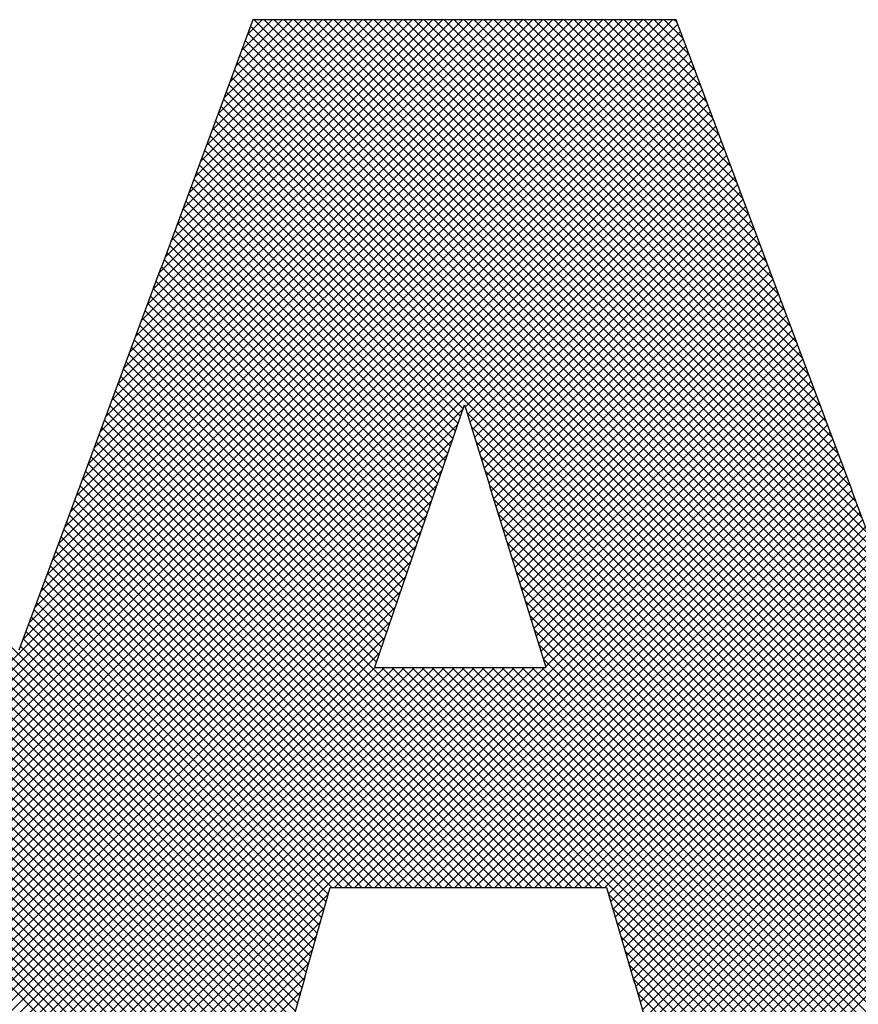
# Model space of a CAD drawing. Extents: x 0 to 34, y 0 to 22.
# Tile 9 of 20: x 29.531 to 29.902, y 3.257 to 3.692. Entities that reach past the tile are written whole.
import ezdxf
from ezdxf.enums import TextEntityAlignment as Align

# ---------------------------------------------------------------- set-up
doc = ezdxf.new("R2010")
doc.units = 0
doc.header["$LTSCALE"] = 0.25
doc.header["$MEASUREMENT"] = 0
for name, color, linetype in [('DIM', 7, 'CONTINUOUS'), ('FORMAT', 6, 'CONTINUOUS'), ('LOGO_HI', 11, 'CONTINUOUS')]:
    doc.layers.add(name, color=color, linetype=linetype)
doc.styles.add('RD25', font='ROMAND.shx', dxfattribs={"height": 0.25})
doc.styles.add('ROMAND', font='ROMAND.SHX')
doc.styles.add('RS10', font='ROMANS.shx', dxfattribs={"height": 0.1})

# ---------------------------------------------------------------- blocks, each defined once
blk = doc.blocks.new('FORMAT')
at = {"layer": 'LOGO_HI'}
for p, q in [((-0.59801, 0.75386), (-1.04801, 1.20387)), ((-0.79174, 0.75386), (-0.34174, 1.20387)), ((-0.78732, 0.75386), (-0.33732, 1.20387)), ((-0.7829, 0.75386), (-0.3329, 1.20387)), ((-0.77848, 0.75386), (-0.3305, 1.20185)), ((-0.61983, 0.9302), (-0.34615, 1.20387)), ((-0.61722, 0.93722), (-0.35057, 1.20387)), ((-0.61462, 0.94424), (-0.35499, 1.20387)), ((-0.61202, 0.95126), (-0.35941, 1.20387)), ((-0.60942, 0.95828), (-0.36383, 1.20387)), ((-0.60682, 0.9653), (-0.36825, 1.20387)), ((-0.60422, 0.97232), (-0.37267, 1.20387)), ((-0.60162, 0.97934), (-0.37709, 1.20387)), ((-0.59901, 0.98636), (-0.38151, 1.20387)), ((-0.59641, 0.99338), (-0.38593, 1.20387)), ((-0.59371, 1.00051), (-0.39035, 1.20387)), ((-0.59111, 1.00753), (-0.39477, 1.20387)), ((-0.58851, 1.01455), (-0.39919, 1.20387)), ((-0.58591, 1.02157), (-0.40361, 1.20387)), ((-0.58331, 1.02859), (-0.40803, 1.20387)), ((-0.58071, 1.03561), (-0.41245, 1.20387)), ((-0.57811, 1.04263), (-0.41687, 1.20387)), ((-0.57551, 1.04965), (-0.42128, 1.20387)), ((-0.57291, 1.05667), (-0.4257, 1.20387)), ((-0.57031, 1.06369), (-0.43012, 1.20387)), ((-0.56771, 1.07071), (-0.43454, 1.20387)), ((-0.56511, 1.07773), (-0.43896, 1.20387)), ((-0.5625, 1.08474), (-0.44338, 1.20387)), ((-0.5599, 1.09176), (-0.4478, 1.20387)), ((-0.55708, 1.09901), (-0.45222, 1.20387)), ((-0.55448, 1.10602), (-0.45664, 1.20387)), ((-0.55189, 1.11304), (-0.46106, 1.20387)), ((-0.54929, 1.12005), (-0.46548, 1.20387)), ((-0.5467, 1.12707), (-0.4699, 1.20387)), ((-0.5441, 1.13408), (-0.47432, 1.20387)), ((-0.54151, 1.1411), (-0.47874, 1.20387)), ((-0.53891, 1.14811), (-0.48316, 1.20387)), ((-0.53632, 1.15513), (-0.48758, 1.20387)), ((-0.53372, 1.16214), (-0.492, 1.20387)), ((-0.53113, 1.16916), (-0.49641, 1.20387)), ((-0.52853, 1.17617), (-0.50083, 1.20387)), ((-0.52594, 1.18318), (-0.50525, 1.20387)), ((-0.52334, 1.1902), (-0.50967, 1.20387)), ((-0.52075, 1.19721), (-0.51409, 1.20387)), ((-0.07209, 0.75386), (-0.51932, 1.20108)), ((-0.22008, 0.90626), (-0.51768, 1.20387)), ((-0.22272, 0.91332), (-0.51326, 1.20387)), ((-0.22502, 0.92005), (-0.50884, 1.20387)), ((-0.22769, 0.92713), (-0.50442, 1.20387)), ((-0.23035, 0.93421), (-0.5, 1.20387)), ((-0.23302, 0.9413), (-0.49558, 1.20387)), ((-0.23568, 0.94838), (-0.49116, 1.20387)), ((-0.23835, 0.95547), (-0.48675, 1.20387)), ((-0.24101, 0.96255), (-0.48233, 1.20387)), ((-0.24367, 0.96964), (-0.47791, 1.20387)), ((-0.24634, 0.97672), (-0.47349, 1.20387)), ((-0.249, 0.9838), (-0.46907, 1.20387)), ((-0.25167, 0.99089), (-0.46465, 1.20387)), ((-0.25426, 0.9979), (-0.46023, 1.20387)), ((-0.2569, 1.00495), (-0.45581, 1.20387)), ((-0.25954, 1.01201), (-0.45139, 1.20387)), ((-0.26218, 1.01907), (-0.44697, 1.20387)), ((-0.26482, 1.02613), (-0.44255, 1.20387)), ((-0.26746, 1.03319), (-0.43813, 1.20387)), ((-0.2701, 1.04025), (-0.43371, 1.20387)), ((-0.27274, 1.04731), (-0.42929, 1.20387)), ((-0.27538, 1.05437), (-0.42487, 1.20387)), ((-0.27802, 1.06143), (-0.42045, 1.20387)), ((-0.28066, 1.06849), (-0.41603, 1.20387)), ((-0.2833, 1.07555), (-0.41162, 1.20387)), ((-0.28594, 1.08261), (-0.4072, 1.20387)), ((-0.28858, 1.08967), (-0.40278, 1.20387)), ((-0.29118, 1.09669), (-0.39836, 1.20387)), ((-0.29382, 1.10375), (-0.39394, 1.20387)), ((-0.29646, 1.11081), (-0.38952, 1.20387)), ((-0.2991, 1.11787), (-0.3851, 1.20387)), ((-0.30174, 1.12492), (-0.38068, 1.20387)), ((-0.30438, 1.13198), (-0.37626, 1.20387)), ((-0.30702, 1.13904), (-0.37184, 1.20387)), ((-0.30965, 1.1461), (-0.36742, 1.20387)), ((-0.31229, 1.15316), (-0.363, 1.20387)), ((-0.31493, 1.16022), (-0.35858, 1.20387)), ((-0.31757, 1.16728), (-0.35416, 1.20387)), ((-0.32021, 1.17434), (-0.34974, 1.20387)), ((-0.32285, 1.18139), (-0.34532, 1.20387)), ((-0.32549, 1.18845), (-0.3409, 1.20387)), ((-0.32813, 1.19551), (-0.33649, 1.20387)), ((-0.33077, 1.20257), (-0.33207, 1.20387)), ((-0.60242, 0.75386), (-1.04845, 1.19988)), ((-0.77406, 0.75386), (-0.3293, 1.19863)), ((-0.07651, 0.75386), (-0.52051, 1.19786)), ((-0.76964, 0.75386), (-0.32809, 1.19541)), ((-0.76523, 0.75386), (-0.32689, 1.1922)), ((-0.08093, 0.75386), (-0.5217, 1.19463)), ((-0.76081, 0.75386), (-0.32569, 1.18898)), ((-0.08977, 0.75386), (-0.52409, 1.18818)), ((-0.08535, 0.75386), (-0.5229, 1.1914)), ((-0.75639, 0.75386), (-0.32448, 1.18576)), ((-0.09419, 0.75386), (-0.52528, 1.18495)), ((-0.75197, 0.75386), (-0.32328, 1.18255)), ((-0.74755, 0.75386), (-0.32208, 1.17933)), ((-0.09861, 0.75386), (-0.52648, 1.18173)), ((-0.74313, 0.75386), (-0.32088, 1.17611)), ((-0.10745, 0.75386), (-0.52886, 1.17527)), ((-0.10303, 0.75386), (-0.52767, 1.1785)), ((-0.73871, 0.75386), (-0.31967, 1.1729)), ((-0.11187, 0.75386), (-0.53006, 1.17205)), ((-0.73429, 0.75386), (-0.31847, 1.16968)), ((-0.72987, 0.75386), (-0.31727, 1.16646)), ((-0.11629, 0.75386), (-0.53125, 1.16882)), ((-0.72545, 0.75386), (-0.31607, 1.16325)), ((-0.12513, 0.75386), (-0.53364, 1.16237)), ((-0.12071, 0.75386), (-0.53244, 1.1656)), ((-0.72103, 0.75386), (-0.31486, 1.16003)), ((-0.12955, 0.75386), (-0.53483, 1.15914)), ((-0.71661, 0.75386), (-0.31366, 1.15681)), ((-0.71219, 0.75386), (-0.31246, 1.1536)), ((-0.13397, 0.75386), (-0.53602, 1.15592)), ((-0.70777, 0.75386), (-0.31125, 1.15038)), ((-0.14281, 0.75386), (-0.53841, 1.14947)), ((-0.13839, 0.75386), (-0.53722, 1.15269)), ((-0.42536, 1.03199), (-0.5396, 1.14624)), ((-0.42447, 1.03274), (-0.31005, 1.14716)), ((-0.4276, 1.0254), (-0.54199, 1.13979)), ((-0.42648, 1.02869), (-0.5408, 1.14302)), ((-0.42342, 1.02938), (-0.30885, 1.14395)), ((-0.42237, 1.02601), (-0.30765, 1.14073)), ((-0.42872, 1.0221), (-0.54318, 1.13656)), ((-0.42132, 1.02264), (-0.30644, 1.13751)), ((-0.42984, 1.0188), (-0.54438, 1.13334)), ((-0.42026, 1.01927), (-0.30524, 1.1343)), ((-0.41921, 1.01591), (-0.30404, 1.13108)), ((-0.43208, 1.0122), (-0.54677, 1.12689)), ((-0.43096, 1.0155), (-0.54557, 1.13011)), ((-0.41816, 1.01254), (-0.30284, 1.12786)), ((-0.4332, 1.0089), (-0.54796, 1.12366)), ((-0.41711, 1.00917), (-0.30163, 1.12465)), ((-0.43432, 1.0056), (-0.54915, 1.12043)), ((-0.41606, 1.0058), (-0.30043, 1.12143)), ((-0.415, 1.00244), (-0.29923, 1.11821)), ((-0.43656, 0.999), (-0.55154, 1.11398)), ((-0.43544, 1.0023), (-0.55035, 1.11721)), ((-0.41395, 0.99907), (-0.29802, 1.115)), ((-0.43773, 0.99576), (-0.55273, 1.11076)), ((-0.41301, 0.99559), (-0.29682, 1.11178)), ((-0.43886, 0.99246), (-0.55393, 1.10753)), ((-0.41197, 0.99222), (-0.29562, 1.10856)), ((-0.41092, 0.98884), (-0.29442, 1.10535)), ((-0.44111, 0.98588), (-0.55631, 1.10108)), ((-0.43999, 0.98917), (-0.55512, 1.1043)), ((-0.40987, 0.98547), (-0.29321, 1.10213)), ((-0.49175, 0.79345), (-0.79673, 1.09843)), ((-0.44224, 0.98258), (-0.55751, 1.09785)), ((-0.40883, 0.9821), (-0.29201, 1.09891)), ((-0.49272, 0.79), (-0.79673, 1.09401)), ((-0.44336, 0.97929), (-0.5587, 1.09463)), ((-0.40778, 0.97873), (-0.29081, 1.0957)), ((-0.40673, 0.97535), (-0.28962, 1.09246)), ((-0.49369, 0.78655), (-0.79673, 1.08959)), ((-0.44562, 0.9727), (-0.56119, 1.08828)), ((-0.44449, 0.976), (-0.56, 1.09151)), ((-0.40569, 0.97198), (-0.28842, 1.08925)), ((-0.49466, 0.7831), (-0.79673, 1.08517)), ((-0.44674, 0.96941), (-0.56239, 1.08506)), ((-0.40464, 0.96861), (-0.28722, 1.08603)), ((-0.49554, 0.77956), (-0.79673, 1.08075)), ((-0.44787, 0.96612), (-0.56358, 1.08183)), ((-0.40359, 0.96523), (-0.28601, 1.08281)), ((-0.40255, 0.96186), (-0.28481, 1.0796)), ((-0.49652, 0.77612), (-0.79673, 1.07633)), ((-0.45012, 0.95953), (-0.56597, 1.07538)), ((-0.449, 0.96282), (-0.56478, 1.07861)), ((-0.4015, 0.95849), (-0.28361, 1.07638)), ((-0.49749, 0.77267), (-0.79673, 1.07191)), ((-0.45125, 0.95624), (-0.56717, 1.07216)), ((-0.40045, 0.95512), (-0.2824, 1.07316)), ((-0.49847, 0.76923), (-0.79673, 1.06749)), ((-0.45237, 0.95295), (-0.56836, 1.06893)), ((-0.39941, 0.95174), (-0.2812, 1.06995)), ((-0.39836, 0.94837), (-0.28, 1.06673)), ((-0.34711, 0.76981), (-0.0493, 1.06762)), ((-0.49944, 0.76579), (-0.79673, 1.06307)), ((-0.45463, 0.94636), (-0.57075, 1.06248)), ((-0.4535, 0.94965), (-0.56956, 1.06571)), ((-0.39731, 0.945), (-0.2788, 1.06351)), ((-0.34612, 0.76638), (-0.0493, 1.0632)), ((-0.50042, 0.76234), (-0.79673, 1.05865)), ((-0.45575, 0.94307), (-0.57195, 1.05926)), ((-0.39627, 0.94162), (-0.27759, 1.0603)), ((-0.39522, 0.93825), (-0.27639, 1.05708)), ((-0.34513, 0.76295), (-0.0493, 1.05878)), ((-0.5014, 0.7589), (-0.79673, 1.05423)), ((-0.45801, 0.93648), (-0.57434, 1.05281)), ((-0.45688, 0.93977), (-0.57314, 1.05603)), ((-0.39417, 0.93488), (-0.27519, 1.05386)), ((-0.34413, 0.75953), (-0.0493, 1.05436)), ((-0.50237, 0.75546), (-0.79673, 1.04981)), ((-0.45913, 0.93319), (-0.57553, 1.04958)), ((-0.39313, 0.93151), (-0.27398, 1.05065)), ((-0.34314, 0.7561), (-0.0493, 1.04994)), ((-0.59359, 0.75386), (-0.88398, 1.04425)), ((-0.58917, 0.75386), (-0.87956, 1.04425)), ((-0.58475, 0.75386), (-0.87514, 1.04425)), ((-0.58033, 0.75386), (-0.87072, 1.04425)), ((-0.57591, 0.75386), (-0.8663, 1.04425)), ((-0.57149, 0.75386), (-0.86188, 1.04425)), ((-0.56707, 0.75386), (-0.85746, 1.04425)), ((-0.56265, 0.75386), (-0.85304, 1.04425)), ((-0.55823, 0.75386), (-0.84862, 1.04425)), ((-0.55381, 0.75386), (-0.8442, 1.04425)), ((-0.54939, 0.75386), (-0.83978, 1.04425)), ((-0.54497, 0.75386), (-0.83536, 1.04425)), ((-0.54055, 0.75386), (-0.83095, 1.04425)), ((-0.53613, 0.75386), (-0.82653, 1.04425)), ((-0.53171, 0.75386), (-0.82211, 1.04425)), ((-0.52729, 0.75386), (-0.81769, 1.04425)), ((-0.52288, 0.75386), (-0.81327, 1.04425)), ((-0.51846, 0.75386), (-0.80885, 1.04425)), ((-0.51404, 0.75386), (-0.80443, 1.04425)), ((-0.50962, 0.75386), (-0.80001, 1.04425)), ((-0.5052, 0.75386), (-0.79673, 1.04539)), ((-0.46026, 0.92989), (-0.57672, 1.04636)), ((-0.39208, 0.92813), (-0.27278, 1.04743)), ((-0.39103, 0.92476), (-0.27158, 1.04421)), ((-0.34096, 0.75386), (-0.0493, 1.04552)), ((-0.46251, 0.92331), (-0.57911, 1.03991)), ((-0.46138, 0.9266), (-0.57792, 1.04313)), ((-0.38999, 0.92139), (-0.27038, 1.041)), ((-0.33654, 0.75386), (-0.0493, 1.0411)), ((-0.46364, 0.92001), (-0.58031, 1.03668)), ((-0.38894, 0.91802), (-0.26917, 1.03778)), ((-0.33212, 0.75386), (-0.0493, 1.03668)), ((-0.70335, 0.75386), (-0.42543, 1.03179)), ((-0.36846, 0.82041), (-0.5815, 1.03346)), ((-0.48212, 0.82041), (-0.26797, 1.03457)), ((-0.4777, 0.82041), (-0.26677, 1.03135)), ((-0.3277, 0.75386), (-0.0493, 1.03226)), ((-0.37729, 0.82041), (-0.58389, 1.02701)), ((-0.37287, 0.82041), (-0.5827, 1.03023)), ((-0.47328, 0.82041), (-0.26556, 1.02813)), ((-0.14722, 0.75386), (-0.42373, 1.03037)), ((-0.32328, 0.75386), (-0.0493, 1.02784)), ((-0.31886, 0.75386), (-0.04535, 1.02737)), ((-0.31444, 0.75386), (-0.04094, 1.02737)), ((-0.31003, 0.75386), (-0.03653, 1.02736)), ((-0.30561, 0.75386), (-0.03212, 1.02735)), ((-0.30119, 0.75386), (-0.0277, 1.02734)), ((-0.29677, 0.75386), (-0.02329, 1.02734)), ((-0.29235, 0.75386), (-0.01888, 1.02733)), ((-0.28793, 0.75386), (-0.01447, 1.02732)), ((-0.28351, 0.75386), (-0.01006, 1.02731)), ((-0.27909, 0.75386), (-0.00564, 1.02731)), ((-0.27467, 0.75386), (-0.00123, 1.0273)), ((-0.27025, 0.75386), (0.00318, 1.02729)), ((-0.26583, 0.75386), (0.00759, 1.02729)), ((-0.69893, 0.75386), (-0.4277, 1.0251)), ((-0.38171, 0.82041), (-0.58509, 1.02379)), ((-0.46886, 0.82041), (-0.26436, 1.02492)), ((-0.15164, 0.75386), (-0.42172, 1.02394)), ((-0.69451, 0.75386), (-0.42997, 1.0184)), ((-0.38613, 0.82041), (-0.58628, 1.02056)), ((-0.46444, 0.82041), (-0.26316, 1.0217)), ((-0.46003, 0.82041), (-0.26196, 1.01848)), ((-0.39497, 0.82041), (-0.58867, 1.01411)), ((-0.39055, 0.82041), (-0.58748, 1.01734)), ((-0.45561, 0.82041), (-0.26075, 1.01527)), ((-0.15606, 0.75386), (-0.41971, 1.01751)), ((-0.6901, 0.75386), (-0.43224, 1.01171)), ((-0.39939, 0.82041), (-0.58986, 1.01089)), ((-0.45119, 0.82041), (-0.25955, 1.01205)), ((-0.16048, 0.75386), (-0.41771, 1.01108)), ((-0.68568, 0.75386), (-0.43452, 1.00502)), ((-0.40381, 0.82041), (-0.59106, 1.00766)), ((-0.44677, 0.82041), (-0.25835, 1.00883)), ((-0.44235, 0.82041), (-0.25714, 1.00562)), ((-0.41265, 0.82041), (-0.59345, 1.00121)), ((-0.40823, 0.82041), (-0.59225, 1.00444)), ((-0.43793, 0.82041), (-0.25594, 1.0024)), ((-0.1649, 0.75386), (-0.4157, 1.00466)), ((-0.68126, 0.75386), (-0.43679, 0.99833)), ((-0.41707, 0.82041), (-0.59464, 0.99799)), ((-0.43351, 0.82041), (-0.25474, 0.99918)), ((-0.16932, 0.75386), (-0.41369, 0.99823)), ((-0.42149, 0.82041), (-0.59588, 0.99481)), ((-0.42909, 0.82041), (-0.25354, 0.99597)), ((-0.42467, 0.82041), (-0.25236, 0.99272)), ((-0.17374, 0.75386), (-0.41191, 0.99203)), ((-0.67684, 0.75386), (-0.43918, 0.99151)), ((-0.43033, 0.82041), (-0.59827, 0.98836)), ((-0.42591, 0.82041), (-0.59708, 0.99158)), ((-0.42025, 0.82041), (-0.25115, 0.98951)), ((-0.67242, 0.75386), (-0.44148, 0.9848)), ((-0.43475, 0.82041), (-0.59947, 0.98513)), ((-0.41583, 0.82041), (-0.24994, 0.9863)), ((-0.17816, 0.75386), (-0.40992, 0.98562)), ((-0.43917, 0.82041), (-0.60066, 0.98191)), ((-0.41141, 0.82041), (-0.24874, 0.98309)), ((-0.18258, 0.75386), (-0.40793, 0.97921)), ((-0.40699, 0.82041), (-0.24753, 0.97988)), ((-0.668, 0.75386), (-0.44378, 0.97808)), ((-0.448, 0.82041), (-0.60305, 0.97546)), ((-0.44359, 0.82041), (-0.60186, 0.97869)), ((-0.40257, 0.82041), (-0.24632, 0.97667)), ((-0.66358, 0.75386), (-0.44608, 0.97136)), ((-0.45242, 0.82041), (-0.60425, 0.97224)), ((-0.187, 0.75386), (-0.40594, 0.9728)), ((-0.39815, 0.82041), (-0.24511, 0.97345)), ((-0.39373, 0.82041), (-0.2439, 0.97024)), ((-0.46126, 0.82041), (-0.60664, 0.96579)), ((-0.45684, 0.82041), (-0.60544, 0.96901)), ((-0.19142, 0.75386), (-0.40395, 0.96639)), ((-0.38931, 0.82041), (-0.2427, 0.96703)), ((-0.65916, 0.75386), (-0.44837, 0.96465)), ((-0.46568, 0.82041), (-0.60783, 0.96256)), ((-0.3849, 0.82041), (-0.24149, 0.96382)), ((-0.65474, 0.75386), (-0.45067, 0.95793)), ((-0.4701, 0.82041), (-0.60903, 0.95934)), ((-0.19584, 0.75386), (-0.40196, 0.95999)), ((-0.38048, 0.82041), (-0.24028, 0.96061)), ((-0.37606, 0.82041), (-0.23907, 0.9574)), ((-0.47894, 0.82041), (-0.61142, 0.95289)), ((-0.47452, 0.82041), (-0.61022, 0.95611)), ((-0.20026, 0.75386), (-0.39998, 0.95358)), ((-0.37164, 0.82041), (-0.23786, 0.95419)), ((-0.65032, 0.75386), (-0.45297, 0.95122)), ((-0.48336, 0.82041), (-0.61261, 0.94966)), ((-0.36722, 0.82041), (-0.23666, 0.95097)), ((-0.6459, 0.75386), (-0.45526, 0.9445)), ((-0.48496, 0.8176), (-0.61381, 0.94644)), ((-0.20468, 0.75386), (-0.39799, 0.94717)), ((-0.3628, 0.82041), (-0.23545, 0.94776)), ((-0.36118, 0.81761), (-0.23424, 0.94455)), ((-0.4869, 0.8107), (-0.6162, 0.93999)), ((-0.48593, 0.81415), (-0.615, 0.94322)), ((-0.2091, 0.75386), (-0.396, 0.94076)), ((-0.36018, 0.81419), (-0.23303, 0.94134)), ((-0.64148, 0.75386), (-0.45756, 0.93778)), ((-0.48787, 0.80725), (-0.61739, 0.93677)), ((-0.35918, 0.81077), (-0.23182, 0.93813)), ((-0.63706, 0.75386), (-0.45986, 0.93107)), ((-0.48884, 0.8038), (-0.61859, 0.93354)), ((-0.21352, 0.75386), (-0.39401, 0.93435)), ((-0.35818, 0.80735), (-0.23062, 0.93492)), ((-0.35718, 0.80393), (-0.22941, 0.93171)), ((-0.49078, 0.7969), (-0.62098, 0.92709)), ((-0.48981, 0.80035), (-0.61978, 0.93032)), ((-0.21794, 0.75386), (-0.39202, 0.92795)), ((-0.35618, 0.80051), (-0.2282, 0.92849)), ((-0.63264, 0.75386), (-0.46215, 0.92435)), ((-0.35518, 0.79709), (-0.22699, 0.92528)), ((-0.22235, 0.75386), (-0.39003, 0.92154)), ((-0.35418, 0.79367), (-0.22578, 0.92207)), ((-0.35318, 0.79025), (-0.22458, 0.91886)), ((-0.62822, 0.75386), (-0.46435, 0.91773)), ((-0.6238, 0.75386), (-0.46019, 0.91748)), ((-0.61938, 0.75386), (-0.45577, 0.91748)), ((-0.61497, 0.75386), (-0.45135, 0.91748)), ((-0.61055, 0.75386), (-0.44693, 0.91748)), ((-0.60613, 0.75386), (-0.44251, 0.91748)), ((-0.60171, 0.75386), (-0.43809, 0.91748)), ((-0.59729, 0.75386), (-0.43367, 0.91748)), ((-0.59287, 0.75386), (-0.42925, 0.91748)), ((-0.58845, 0.75386), (-0.42483, 0.91748)), ((-0.58403, 0.75386), (-0.42041, 0.91748)), ((-0.57961, 0.75386), (-0.41599, 0.91748)), ((-0.57519, 0.75386), (-0.41157, 0.91748)), ((-0.57077, 0.75386), (-0.40715, 0.91748)), ((-0.56635, 0.75386), (-0.40273, 0.91748)), ((-0.56193, 0.75386), (-0.39831, 0.91748)), ((-0.55751, 0.75386), (-0.39389, 0.91748)), ((-0.55309, 0.75386), (-0.38948, 0.91748)), ((-0.36404, 0.82041), (-0.4611, 0.91748)), ((-0.29307, 0.75386), (-0.45668, 0.91748)), ((-0.28865, 0.75386), (-0.45226, 0.91748)), ((-0.28423, 0.75386), (-0.44784, 0.91748)), ((-0.27981, 0.75386), (-0.44343, 0.91748)), ((-0.27539, 0.75386), (-0.43901, 0.91748)), ((-0.27097, 0.75386), (-0.43459, 0.91748)), ((-0.26655, 0.75386), (-0.43017, 0.91748)), ((-0.26213, 0.75386), (-0.42575, 0.91748)), ((-0.25771, 0.75386), (-0.42133, 0.91748)), ((-0.25329, 0.75386), (-0.41691, 0.91748)), ((-0.24887, 0.75386), (-0.41249, 0.91748)), ((-0.24445, 0.75386), (-0.40807, 0.91748)), ((-0.24003, 0.75386), (-0.40365, 0.91748)), ((-0.23561, 0.75386), (-0.39923, 0.91748)), ((-0.23119, 0.75386), (-0.39481, 0.91748)), ((-0.22677, 0.75386), (-0.39039, 0.91748)), ((-0.35218, 0.78683), (-0.22353, 0.91549)), ((-0.35118, 0.78341), (-0.22232, 0.91227)), ((-0.35018, 0.77999), (-0.22112, 0.90906)), ((-0.34909, 0.77667), (-0.21992, 0.90584)), ((-0.3481, 0.77324), (-0.21872, 0.90262)), ((-0.54867, 0.75386), (-0.48497, 0.81756)), ((-0.29748, 0.75386), (-0.36115, 0.81753)), ((-0.54425, 0.75386), (-0.4867, 0.81141)), ((-0.3019, 0.75386), (-0.35933, 0.81129)), ((-0.53983, 0.75386), (-0.48843, 0.80527)), ((-0.30632, 0.75386), (-0.3575, 0.80504)), ((-0.53542, 0.75386), (-0.49015, 0.79912)), ((-0.31074, 0.75386), (-0.35568, 0.7988)), ((-0.531, 0.75386), (-0.49188, 0.79298)), ((-0.31516, 0.75386), (-0.35385, 0.79255)), ((-0.52658, 0.75386), (-0.49361, 0.78683)), ((-0.31958, 0.75386), (-0.35203, 0.78631)), ((-0.52216, 0.75386), (-0.49518, 0.78084)), ((-0.324, 0.75386), (-0.3502, 0.78006)), ((-0.51774, 0.75386), (-0.49692, 0.77468)), ((-0.32842, 0.75386), (-0.34822, 0.77366))]:
    blk.add_line(p, q, dxfattribs=at)
for points in [[(-0.51828, 1.20387), (-0.51828, 1.20387), (-0.55883, 1.09426), (-0.55883, 1.09426)], [(-0.33125, 1.20387), (-0.33125, 1.20387), (-0.51828, 1.20387), (-0.51828, 1.20387)], [(-0.28964, 1.09257), (-0.28964, 1.09257), (-0.33125, 1.20387), (-0.33125, 1.20387)], [(-0.55898, 1.09426), (-0.55898, 1.09426), (-0.59472, 0.99778), (-0.59472, 0.99778)], [(-0.55883, 1.09426), (-0.55883, 1.09426), (-0.55898, 1.09426), (-0.55898, 1.09426)], [(-0.25349, 0.99584), (-0.25349, 0.99584), (-0.28966, 1.09257), (-0.28966, 1.09257)], [(-0.28966, 1.09257), (-0.28966, 1.09257), (-0.28964, 1.09257), (-0.28964, 1.09257)], [(-0.4375, 0.99625), (-0.4375, 0.99625), (-0.42477, 1.03371), (-0.42477, 1.03371)], [(-0.42477, 1.03371), (-0.42477, 1.03371), (-0.41355, 0.99778), (-0.41355, 0.99778)], [(-0.59478, 0.99778), (-0.59478, 0.99778), (-0.62164, 0.9253), (-0.62164, 0.9253)], [(-0.59472, 0.99778), (-0.59472, 0.99778), (-0.59478, 0.99778), (-0.59478, 0.99778)], [(-0.4644, 0.91779), (-0.4644, 0.91779), (-0.43756, 0.99625), (-0.43756, 0.99625)], [(-0.43756, 0.99625), (-0.43756, 0.99625), (-0.4375, 0.99625), (-0.4375, 0.99625)], [(-0.41355, 0.99778), (-0.41355, 0.99778), (-0.41369, 0.99778), (-0.41369, 0.99778)], [(-0.41369, 0.99778), (-0.41369, 0.99778), (-0.38887, 0.91779), (-0.38887, 0.91779)], [(-0.22338, 0.91567), (-0.22338, 0.91567), (-0.25353, 0.99584), (-0.25353, 0.99584)], [(-0.25353, 0.99584), (-0.25353, 0.99584), (-0.25349, 0.99584), (-0.25349, 0.99584)], [(-0.46443, 0.91748), (-0.46443, 0.91748), (-0.46433, 0.91779), (-0.46433, 0.91779)], [(-0.38896, 0.91748), (-0.38896, 0.91748), (-0.46443, 0.91748), (-0.46443, 0.91748)], [(-0.46433, 0.91779), (-0.46433, 0.91779), (-0.4644, 0.91779), (-0.4644, 0.91779)], [(-0.38887, 0.91779), (-0.38887, 0.91779), (-0.38906, 0.91779), (-0.38906, 0.91779)], [(-0.38906, 0.91779), (-0.38906, 0.91779), (-0.38896, 0.91748), (-0.38896, 0.91748)], [(-0.49529, 0.78084), (-0.49529, 0.78084), (-0.48417, 0.82041), (-0.48417, 0.82041)], [(-0.48417, 0.82041), (-0.48417, 0.82041), (-0.362, 0.82041), (-0.362, 0.82041)], [(-0.362, 0.82041), (-0.362, 0.82041), (-0.34967, 0.77824), (-0.34967, 0.77824)], [(-0.50283, 0.75386), (-0.50283, 0.75386), (-0.49518, 0.78084), (-0.49518, 0.78084)], [(-0.49518, 0.78084), (-0.49518, 0.78084), (-0.49529, 0.78084), (-0.49529, 0.78084)], [(-0.34967, 0.77824), (-0.34967, 0.77824), (-0.34955, 0.77824), (-0.34955, 0.77824)], [(-0.34955, 0.77824), (-0.34955, 0.77824), (-0.3425, 0.75386), (-0.3425, 0.75386)]]:
    blk.add_open_spline(points, degree=3, dxfattribs=at)
at = {"layer": 'FORMAT', "color": 7, "style": 'ROMAND'}
blk.add_attdef('CONTRACT', text='', height=0.2, dxfattribs=at).set_placement((-4.14798, 1.05358), align=Align.CENTER)
at = {"layer": 'FORMAT', "color": 1, "style": 'RS10'}
for tag, p in [('DDATE', (-3.75, 0.32297)), ('CDATE', (-3.75, -0.17703)), ('ADATE', (-3.75, -0.67703)), ('IDATE', (-3.75, -1.17702)), ('OF', (2.75762, -1.6582)), ('PDATE', (-3.75, -1.67702))]:
    blk.add_attdef(tag, text='', height=0.1, dxfattribs=at).set_placement(p, align=Align.MIDDLE)
for tag, p in [('DRAFT', (-6.09626, 0.32297)), ('CHECKED', (-6.09626, -0.17703)), ('APPROVED', (-6.09626, -0.67703)), ('ISSUED', (-6.09626, -1.17702)), ('SCALE', (0.1541, -1.6582)), ('PRODUCTION', (-6.09626, -1.67702))]:
    blk.add_attdef(tag, text='', height=0.1, dxfattribs=at).set_placement(p, align=Align.MIDDLE_LEFT)
at = {"layer": 'FORMAT', "color": 7, "style": 'RD25'}
for tag, p in [('DESCRIPTION1', (0, 0)), ('DESCRIPTION2', (0, -0.4548)), ('NUMBER', (0.5375, -1.2342)), ('REV', (2.7375, -1.2342))]:
    blk.add_attdef(tag, text='', height=0.25, dxfattribs=at).set_placement(p, align=Align.MIDDLE)
at = {"layer": 'FORMAT', "color": 7, "style": 'RS10'}
for tag, p in [('MATERIAL1', (-8.3941, -0.51413)), ('MATERIAL2', (-8.3941, -0.67604)), ('FINISH1', (-8.3725, -1.20383)), ('FINISH2', (-8.3725, -1.36574))]:
    blk.add_attdef(tag, p, '', height=0.1, dxfattribs=at)
at = {"layer": 'FORMAT', "color": 1, "style": 'RS10'}
blk.add_attdef('FILE', text='', height=0.1, dxfattribs=at).set_placement((-1.232, -1.70694), align=Align.RIGHT)

msp = doc.modelspace()

# ---------------------------------------------------------------- block references
at = {"layer": 'DIM'}
msp.add_blockref('FORMAT', (30.1525, 2.488), dxfattribs=at)

doc.saveas('drawing.dxf')
